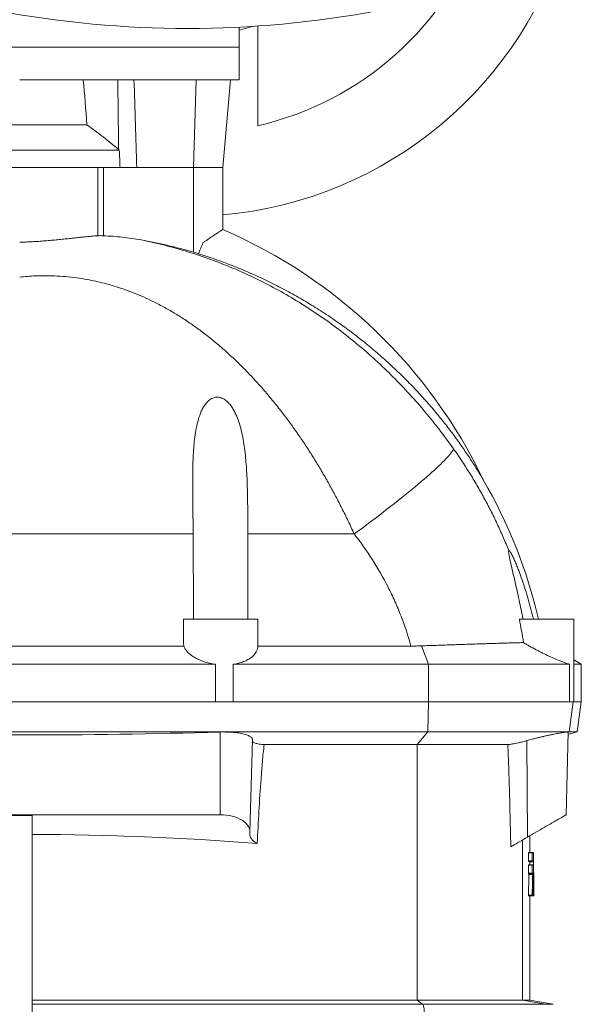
# Model space of a CAD drawing. Header units: millimetres. Extents: x -837 to 609, y -11 to 1826.
# Tile 10 of 11: x 323 to 547, y 1129 to 1521. Entities that reach past the tile are written whole.
import ezdxf

# ---------------------------------------------------------------- set-up
doc = ezdxf.new("R2010")
doc.units = ezdxf.units.MM

msp = doc.modelspace()

# ---------------------------------------------------------------- linework, layer by layer
at = {"color": 7, "linetype": 'Continuous', "lineweight": 15}
for p, q in [((410.47, 1510.48), (410.47, 1518.49)), ((417.97, 1479.17), (417.97, 1518.93)), ((410.47, 1497.48), (410.47, 1510.48)), ((322.97, 1497.48), (410.47, 1497.48)), ((403.97, 1462.48), (407.03, 1497.48)), ((296.12, 1479.48), (349.81, 1479.48)), ((283.24, 1469.48), (362.7, 1469.48)), ((362.7, 1469.48), (362.42, 1469.74)), ((354.08, 1462.48), (356.42, 1462.48)), ((356.42, 1462.48), (369.63, 1462.48)), ((392.24, 1462.48), (369.63, 1462.48)), ((392.24, 1462.48), (403.97, 1462.48)), ((403.97, 1437.79), (403.97, 1462.48)), ((388.31, 1282.48), (417.97, 1282.48)), ((417.97, 1279.07), (417.97, 1282.48)), ((522.25, 1282.48), (543.97, 1282.48)), ((543.97, 1249.48), (543.97, 1282.48)), ((417.97, 1279.07), (417.97, 1271.74)), ((257.56, 1271.74), (388.38, 1271.74)), ((417.97, 1271.74), (479.03, 1271.74)), ((401.02, 1264.48), (244.92, 1264.48)), ((401.02, 1249.48), (401.02, 1264.48)), ((408.13, 1264.48), (408.13, 1249.48)), ((486.08, 1264.48), (408.13, 1264.48)), ((542.29, 1264.48), (486.08, 1264.48)), ((542.29, 1249.48), (542.29, 1264.48)), ((546.97, 1264.48), (543.97, 1266.21)), ((546.97, 1264.48), (543.97, 1264.48)), ((546.97, 1249.48), (546.97, 1264.48)), ((401.02, 1249.48), (244.92, 1249.48)), ((401.02, 1249.48), (408.13, 1249.48)), ((486.08, 1249.48), (408.13, 1249.48)), ((486.08, 1249.48), (542.29, 1249.48)), ((542.29, 1249.48), (543.97, 1249.48)), ((546.97, 1249.48), (543.97, 1249.48)), ((545.28, 1237.48), (546.97, 1249.48)), ((404.39, 1237.48), (241.55, 1237.48)), ((404.39, 1237.48), (402.97, 1237.46)), ((404.39, 1237.48), (485.71, 1237.48)), ((485.71, 1237.48), (541.56, 1237.48)), ((540.92, 1204.48), (541.78, 1237.42)), ((541.56, 1237.48), (542.1, 1237.48)), ((541.76, 1236.53), (545.28, 1237.48)), ((545.28, 1237.48), (542.1, 1237.48)), ((414.81, 1197.53), (415.78, 1234.43)), ((420.5, 1232.44), (481.56, 1232.44)), ((481.56, 1232.44), (517.6, 1232.44)), ((402.97, 1204.48), (242.97, 1204.48)), ((317.97, 1204.17), (327.97, 1204.17)), ((327.97, 1204.17), (327.97, 1106.92)), ((526.47, 1189.48), (526.47, 1196.13)), ((525.95, 1189.48), (527.45, 1189.48)), ((527.45, 1189.48), (527.92, 1189.48)), ((525.94, 1189.3), (525.94, 1186.06)), ((525.94, 1189.3), (527.43, 1189.3)), ((525.94, 1186.06), (527.43, 1186.06)), ((525.95, 1185.88), (527.45, 1185.88)), ((526.38, 1185.77), (526.38, 1184.55)), ((526.38, 1185.77), (527.88, 1185.77)), ((527.43, 1189.3), (527.43, 1186.06)), ((527.45, 1185.88), (527.87, 1185.88)), ((525.94, 1184.37), (525.94, 1181.13)), ((525.94, 1184.37), (527.43, 1184.37)), ((525.95, 1184.55), (527.45, 1184.55)), ((527.43, 1184.37), (527.43, 1181.13)), ((527.45, 1184.55), (527.85, 1184.55)), ((525.94, 1181.13), (527.43, 1181.13)), ((525.95, 1180.95), (527.45, 1180.95)), ((526.08, 1180.7), (527.57, 1180.7)), ((527.45, 1180.95), (527.57, 1180.95)), ((527.71, 1178.3), (527.81, 1178.3)), ((527.72, 1178.05), (527.8, 1178.05)), ((527.97, 1172.2), (527.97, 1177.9)), ((527.64, 1174.61), (527.86, 1174.61)), ((527.65, 1174.72), (527.85, 1174.72)), ((525.88, 1172.45), (527.37, 1172.45)), ((525.89, 1172.2), (527.39, 1172.2)), ((526.47, 1130.54), (526.47, 1172.2)), ((527.39, 1172.2), (527.59, 1172.2)), ((527.6, 1172.31), (527.88, 1172.31)), ((527.68, 1172.2), (527.89, 1172.2)), ((527.96, 1172.2), (527.97, 1172.2)), ((327.97, 1130.54), (481.56, 1130.54)), ((523.48, 1130.54), (481.56, 1130.54)), ((526.47, 1130.54), (523.48, 1130.54)), ((535.75, 1128.91), (526.47, 1130.54))]:
    msp.add_line(p, q, dxfattribs=at)
at = {"color": 8, "linetype": 'Continuous', "lineweight": 0}
for p, q in [((410.47, 1510.48), (235.47, 1510.48)), ((393.41, 1497.48), (392.24, 1462.48)), ((291.86, 1462.48), (354.08, 1462.48)), ((354.08, 1435.32), (354.08, 1462.48)), ((356.42, 1435.32), (356.42, 1462.48)), ((392.24, 1428.8), (392.24, 1462.48)), ((253.79, 1316.41), (392.14, 1316.41)), ((413.96, 1316.41), (456.39, 1316.41)), ((486.08, 1264.48), (483.28, 1271.82)), ((486.08, 1264.48), (486.08, 1249.48)), ((485.71, 1237.48), (486.08, 1249.48)), ((542.1, 1237.48), (543.77, 1249.48)), ((402.97, 1204.48), (402.97, 1237.46)), ((481.56, 1232.44), (485.71, 1237.48)), ((541.78, 1237.39), (542.1, 1237.48)), ((525.48, 1195.56), (525.18, 1234.02)), ((481.56, 1130.54), (481.56, 1232.44)), ((523.48, 1130.54), (523.48, 1194.41)), ((483.6, 1128.91), (481.56, 1130.54)), ((532.67, 1128.91), (523.48, 1130.54)), ((327.97, 1128.91), (483.6, 1128.91)), ((532.67, 1128.91), (483.6, 1128.91)), ((535.75, 1128.91), (532.67, 1128.91))]:
    msp.add_line(p, q, dxfattribs=at)
at = {"color": 7, "linetype": 'Continuous', "lineweight": 15, "flags": 128}
for points in [[(396.02, 1432.49), (395.82, 1431.98), (395.61, 1431.47), (395.4, 1430.94), (395.19, 1430.4), (394.97, 1429.85), (394.75, 1429.3), (394.52, 1428.73), (394.29, 1428.16)], [(540.92, 1204.48), (540.92, 1204.47), (540.87, 1204.45), (540.76, 1204.38), (540.59, 1204.29), (540.36, 1204.16), (540.08, 1203.99), (539.74, 1203.79), (539.34, 1203.56), (538.89, 1203.31), (538.39, 1203.02), (537.85, 1202.7), (537.26, 1202.36), (536.62, 1202), (535.95, 1201.61), (535.25, 1201.2), (534.51, 1200.77), (533.74, 1200.33), (532.96, 1199.88), (532.15, 1199.41), (531.32, 1198.94), (530.49, 1198.45), (529.65, 1197.97), (528.8, 1197.48), (527.96, 1196.99), (527.12, 1196.51), (526.3, 1196.03), (525.48, 1195.56)], [(525.48, 1195.56), (524.75, 1195.14), (523.99, 1194.7), (523.23, 1194.26), (522.46, 1193.82), (521.7, 1193.38), (520.95, 1192.95), (520.22, 1192.52), (519.51, 1192.11), (518.83, 1191.72)]]:
    msp.add_lwpolyline(points, dxfattribs=at)
at = {"color": 8, "linetype": 'Continuous', "lineweight": 0, "flags": 128}
for points in [[(496.04, 1350.3), (495.86, 1349.95), (495.63, 1349.56), (495.33, 1349.13), (494.98, 1348.65), (494.57, 1348.14), (494.1, 1347.59), (493.57, 1347.01), (492.99, 1346.38), (492.35, 1345.72), (491.66, 1345.02), (490.91, 1344.29), (490.11, 1343.52), (489.25, 1342.72), (488.35, 1341.89), (487.39, 1341.03), (486.39, 1340.13), (485.34, 1339.21), (484.24, 1338.26), (483.09, 1337.28), (481.9, 1336.27), (480.67, 1335.24), (479.39, 1334.19), (478.08, 1333.11), (476.72, 1332.01), (475.33, 1330.9), (473.91, 1329.76), (472.45, 1328.61), (470.96, 1327.44), (469.44, 1326.25), (467.89, 1325.05), (466.31, 1323.84), (464.71, 1322.62), (463.08, 1321.39), (461.44, 1320.16), (459.77, 1318.91), (458.09, 1317.67), (456.39, 1316.41)], [(483.6, 1120.04), (483.73, 1120.18), (483.84, 1120.38), (483.96, 1120.65), (484.06, 1120.98), (484.15, 1121.37), (484.23, 1121.81), (484.3, 1122.29), (484.35, 1122.8), (484.39, 1123.35), (484.42, 1123.91), (484.42, 1124.48), (484.42, 1125.05), (484.39, 1125.61), (484.35, 1126.15), (484.3, 1126.66), (484.23, 1127.14), (484.15, 1127.58), (484.06, 1127.97), (483.96, 1128.3), (483.84, 1128.57), (483.73, 1128.77), (483.6, 1128.91)]]:
    msp.add_lwpolyline(points, dxfattribs=at)
at = {"color": 7, "linetype": 'Continuous', "lineweight": 15}
for centre, radius, start, end in [((389.97, 1600.48), 157.5, 275.0997, 344.7226), ((389.97, 1600.48), 124.5, 282.997, 340.5288), ((389.97, 1929.24), 411.27, 259.4499, 280.5501), ((389.97, 1600.48), 85.69, 283.8414, 287.5885), ((322.97, 1249.48), 205, 25.5841, 66.7278), ((334.97, 1237.48), 200, 13.0029, 30.1742)]:
    msp.add_arc(centre, radius, start, end, dxfattribs=at)
for centre, major_axis, ratio, start_param, end_param in [((322.97, 1205.3), (0, 411.48), 0.087489, 5.441644, 5.50197), ((402.97, 1197.64), (11.84, 0), 0.577416, 6.198015, 7.853982), ((322.97, 781.26), (719.5, 0), 0.57735, 1.438743, 1.563847), ((422.81, 1196.66), (8.07, 0), 0.577416, 3.056422, 4.0275)]:
    msp.add_ellipse(centre, major_axis=major_axis, ratio=ratio, start_param=start_param, end_param=end_param, dxfattribs=at)
for points, knots in [([(362.09, 1497.48), (362.16, 1492.15), (362.27, 1482.9), (362.38, 1473.66), (362.42, 1469.74)], [0, 0, 0, 0, 0.576227, 1, 1, 1, 1]), ([(362.42, 1469.74), (361.4, 1470.58), (359.34, 1472.26), (356.22, 1474.73), (353.05, 1477.15), (350.89, 1478.7), (349.81, 1479.48)], [0, 0, 0, 0, 0.249843, 0.49968, 0.749845, 1, 1, 1, 1]), ([(403.96, 1437.79), (403.95, 1437.79), (403.94, 1437.78), (403.8, 1437.68), (403.56, 1437.53), (403.24, 1437.32), (402.83, 1437.04), (402.33, 1436.71), (401.75, 1436.33), (401.08, 1435.89), (400.35, 1435.4), (399.56, 1434.87), (398.73, 1434.31), (397.87, 1433.74), (396.97, 1433.13), (396.34, 1432.7), (396.02, 1432.49)], [0, 0, 0, 0, 0.0647917, 0.1416577, 0.2113409, 0.2810267, 0.3525758, 0.4241287, 0.496979, 0.5698346, 0.6443679, 0.7189044, 0.7886313, 0.8583606, 0.9291794, 1, 1, 1, 1]), ([(322.97, 1432.72), (323.81, 1432.74), (325.51, 1432.8), (328.03, 1432.93), (330.57, 1433.08), (333.11, 1433.27), (335.63, 1433.49), (338.09, 1433.72), (340.48, 1433.97), (342.79, 1434.21), (345.06, 1434.46), (347.29, 1434.7), (349.46, 1434.92), (351.75, 1435.14), (353.24, 1435.25), (354.08, 1435.32)], [0, 0, 0, 0, 0.074095, 0.14825, 0.222346, 0.29865, 0.375017, 0.451323, 0.525398, 0.599529, 0.673604, 0.749782, 0.82602, 0.902195, 1, 1, 1, 1]), ([(354.08, 1435.32), (354.43, 1435.33), (355.14, 1435.37), (355.99, 1435.34), (356.42, 1435.32)], [0, 0, 0, 0, 0.491744, 1, 1, 1, 1]), ([(356.42, 1435.32), (357.67, 1435.25), (360.17, 1435.11), (363.91, 1434.75), (367.65, 1434.28), (370.13, 1433.86), (371.37, 1433.65)], [0, 0, 0, 0, 0.249552, 0.499102, 0.749552, 1, 1, 1, 1]), ([(371.37, 1433.65), (373.12, 1433.32), (376.62, 1432.67), (381.85, 1431.52), (387.06, 1430.25), (390.51, 1429.29), (392.24, 1428.8)], [0, 0, 0, 0, 0.249713, 0.499425, 0.749713, 1, 1, 1, 1]), ([(392.24, 1428.8), (392.59, 1428.7), (393.29, 1428.5), (393.97, 1428.3), (394.31, 1428.2)], [0, 0, 0, 0, 0.499134, 1, 1, 1, 1]), ([(507.87, 1338), (507.86, 1338.02), (507.84, 1338.05), (507.74, 1338.21), (507.61, 1338.44), (507.4, 1338.79), (507.06, 1339.36), (506.62, 1340.09), (505.9, 1341.28), (504.87, 1342.94), (503.53, 1345.04), (502.08, 1347.27), (500.57, 1349.5), (498.51, 1352.48), (495.83, 1356.19), (492.31, 1360.78), (488.48, 1365.47), (484.34, 1370.25), (480.03, 1374.91), (475.58, 1379.43), (470.94, 1383.85), (466.12, 1388.17), (461.11, 1392.36), (455.96, 1396.4), (450.68, 1400.27), (445.15, 1404.05), (439.37, 1407.73), (433.33, 1411.28), (427.18, 1414.62), (420.86, 1417.77), (414.4, 1420.71), (407.79, 1423.44), (401.09, 1425.95), (396.56, 1427.42), (394.29, 1428.16)], [0, 0, 0, 0, 0.0037315, 0.0062269, 0.0087917, 0.0133348, 0.0179838, 0.0256599, 0.0333468, 0.0490505, 0.0673451, 0.0856585, 0.1039876, 0.1223036, 0.1594249, 0.1965491, 0.2387571, 0.2810008, 0.3232599, 0.3655098, 0.4077229, 0.4511262, 0.494565, 0.5380159, 0.5814554, 0.6248592, 0.6712693, 0.7177078, 0.7641463, 0.8105565, 0.8579023, 0.9052781, 0.952654, 1, 1, 1, 1]), ([(392.14, 1316.41), (392.13, 1318.92), (392.11, 1321.41), (392.05, 1326.39), (392.02, 1328.87), (391.97, 1333.82), (391.96, 1336.29), (391.98, 1341.22), (392.02, 1343.66), (392.22, 1348.51), (392.37, 1350.91), (392.75, 1354.48), (392.9, 1355.66), (393.27, 1358.01), (393.5, 1359.18), (394.04, 1361.48), (394.37, 1362.61), (394.96, 1364.26), (395.17, 1364.81), (395.53, 1365.61), (395.66, 1365.87), (395.92, 1366.4), (396.06, 1366.66), (396.51, 1367.42), (396.83, 1367.9), (397.55, 1368.82), (397.95, 1369.25), (398.64, 1369.84), (398.88, 1370.02), (399.39, 1370.34), (399.67, 1370.48), (400.23, 1370.72), (400.53, 1370.81), (400.98, 1370.91), (401.14, 1370.93), (401.45, 1370.96), (401.61, 1370.97), (402.08, 1370.97), (402.4, 1370.94), (402.86, 1370.84), (403.02, 1370.8), (403.32, 1370.7), (403.47, 1370.65), (403.91, 1370.47), (404.19, 1370.33), (404.73, 1370), (404.99, 1369.82), (405.73, 1369.24), (406.17, 1368.81), (406.98, 1367.87), (407.34, 1367.38), (408.01, 1366.37), (408.32, 1365.84), (408.89, 1364.77), (409.15, 1364.22), (409.87, 1362.55), (410.28, 1361.42), (410.99, 1359.13), (411.29, 1357.97), (411.82, 1355.63), (412.05, 1354.45), (412.45, 1352.07), (412.62, 1350.87), (412.92, 1348.46), (413.04, 1347.24), (413.37, 1343.59), (413.52, 1341.15), (413.74, 1336.25), (413.8, 1333.79), (413.89, 1328.85), (413.92, 1326.38), (413.95, 1321.41), (413.95, 1318.92), (413.96, 1316.41)], [0, 0, 0, 0, 0.0625, 0.0625, 0.125, 0.125, 0.1875, 0.1875, 0.25, 0.25, 0.3125, 0.3125, 0.34375, 0.34375, 0.375, 0.375, 0.40625, 0.40625, 0.421875, 0.421875, 0.429687, 0.429687, 0.4375, 0.4375, 0.453125, 0.453125, 0.46875, 0.46875, 0.476562, 0.476562, 0.484375, 0.484375, 0.492187, 0.492187, 0.496094, 0.496094, 0.5, 0.5, 0.507812, 0.507812, 0.511719, 0.511719, 0.515625, 0.515625, 0.523437, 0.523437, 0.53125, 0.53125, 0.546875, 0.546875, 0.5625, 0.5625, 0.578125, 0.578125, 0.59375, 0.59375, 0.625, 0.625, 0.65625, 0.65625, 0.6875, 0.6875, 0.71875, 0.71875, 0.75, 0.75, 0.8125, 0.8125, 0.875, 0.875, 0.9375, 0.9375, 1, 1, 1, 1]), ([(523.73, 1282.48), (523.23, 1285.03), (522.7, 1287.57), (521.88, 1291.36), (521.61, 1292.61), (521.04, 1295.11), (520.76, 1296.35), (520.19, 1298.81), (519.91, 1300.03), (519.35, 1302.42), (519.08, 1303.59), (518.7, 1305.3), (518.58, 1305.85), (518.35, 1306.92), (518.25, 1307.44), (518.12, 1308.15), (518.08, 1308.37), (518.02, 1308.79), (518, 1308.99), (517.97, 1309.34), (517.96, 1309.49), (517.98, 1309.66), (517.98, 1309.71), (518.01, 1309.78), (518.02, 1309.81), (518.04, 1309.83)], [0, 0, 0, 0, 0.25, 0.25, 0.375, 0.375, 0.5, 0.5, 0.625, 0.625, 0.75, 0.75, 0.8125, 0.8125, 0.875, 0.875, 0.90625, 0.90625, 0.9375, 0.9375, 0.96875, 0.96875, 0.984375, 0.984375, 1, 1, 1, 1]), ([(527.85, 1282.48), (527.23, 1285.12), (526.55, 1287.75), (525.42, 1291.67), (525.03, 1292.98), (524.22, 1295.56), (523.8, 1296.84), (522.92, 1299.37), (522.47, 1300.62), (521.77, 1302.44), (521.53, 1303.05), (521.05, 1304.23), (520.81, 1304.81), (520.32, 1305.95), (520.07, 1306.5), (519.7, 1307.28), (519.58, 1307.53), (519.34, 1308.02), (519.22, 1308.25), (518.98, 1308.69), (518.87, 1308.89), (518.65, 1309.25), (518.55, 1309.41), (518.36, 1309.66), (518.28, 1309.75), (518.13, 1309.85), (518.08, 1309.86), (518.04, 1309.83)], [0, 0, 0, 0, 0.25, 0.25, 0.375, 0.375, 0.5, 0.5, 0.625, 0.625, 0.6875, 0.6875, 0.75, 0.75, 0.8125, 0.8125, 0.84375, 0.84375, 0.875, 0.875, 0.90625, 0.90625, 0.9375, 0.9375, 0.96875, 0.96875, 1, 1, 1, 1]), ([(523.9, 1273.12), (523.33, 1273.1), (522.27, 1273.07), (520.47, 1273.02), (518.58, 1272.97), (516.53, 1272.91), (514.33, 1272.84), (511.98, 1272.77), (509.49, 1272.69), (506.85, 1272.61), (504.07, 1272.53), (501.17, 1272.43), (498.16, 1272.33), (495.06, 1272.23), (492.02, 1272.13), (489.05, 1272.02), (486.19, 1271.92), (484.25, 1271.85), (483.28, 1271.82)], [0, 0, 0, 0, 0.0723852, 0.1354448, 0.198698, 0.2620515, 0.3254069, 0.3886645, 0.4517272, 0.5154637, 0.579393, 0.6434229, 0.7074556, 0.7713914, 0.8351321, 0.8900778, 0.9450538, 1, 1, 1, 1]), ([(542.29, 1264.48), (541.85, 1264.61), (541.33, 1264.77), (540.44, 1265.08), (540.13, 1265.2), (539.48, 1265.44), (539.13, 1265.57), (538.07, 1265.99), (537.32, 1266.3), (536.13, 1266.81), (535.73, 1266.98), (534.9, 1267.35), (534.49, 1267.54), (533.23, 1268.12), (532.37, 1268.52), (531.07, 1269.17), (530.64, 1269.39), (529.77, 1269.83), (529.34, 1270.05), (528.05, 1270.73), (527.2, 1271.2), (525.94, 1271.91), (525.52, 1272.16), (524.7, 1272.64), (524.29, 1272.88), (523.9, 1273.12)], [0, 0, 0, 0, 0.125, 0.125, 0.1875, 0.1875, 0.25, 0.25, 0.375, 0.375, 0.4375, 0.4375, 0.5, 0.5, 0.625, 0.625, 0.6875, 0.6875, 0.75, 0.75, 0.875, 0.875, 0.9375, 0.9375, 1, 1, 1, 1]), ([(388.38, 1271.74), (388.54, 1271.33), (388.75, 1270.93), (389.28, 1270.13), (389.59, 1269.74), (390.31, 1268.99), (390.71, 1268.62), (391.39, 1268.09), (391.63, 1267.91), (392.13, 1267.57), (392.4, 1267.4), (393.22, 1266.91), (393.8, 1266.6), (395.05, 1266.04), (395.72, 1265.77), (396.78, 1265.42), (397.15, 1265.3), (397.89, 1265.1), (398.27, 1265), (399.41, 1264.73), (400.2, 1264.59), (401.02, 1264.48)], [0, 0, 0, 0, 0.125, 0.125, 0.25, 0.25, 0.375, 0.375, 0.4375, 0.4375, 0.5, 0.5, 0.625, 0.625, 0.75, 0.75, 0.8125, 0.8125, 0.875, 0.875, 1, 1, 1, 1]), ([(408.13, 1264.48), (408.9, 1264.59), (409.63, 1264.73), (411.01, 1265.08), (411.67, 1265.29), (412.91, 1265.77), (413.47, 1266.03), (414.51, 1266.6), (414.98, 1266.91), (416.25, 1267.89), (416.87, 1268.61), (417.41, 1269.56), (417.5, 1269.75), (417.67, 1270.14), (417.73, 1270.34), (417.9, 1270.93), (417.96, 1271.33), (417.97, 1271.74)], [0, 0, 0, 0, 0.125, 0.125, 0.25, 0.25, 0.375, 0.375, 0.5, 0.5, 0.75, 0.75, 0.8125, 0.8125, 0.875, 0.875, 1, 1, 1, 1]), ([(479.03, 1271.74), (479.74, 1271.74), (481.17, 1271.75), (482.57, 1271.79), (483.28, 1271.82)], [0, 0, 0, 0, 0.49964, 1, 1, 1, 1]), ([(242.97, 1237.46), (269.63, 1236.68), (296.29, 1236.28), (349.64, 1236.28), (376.31, 1236.68), (402.97, 1237.46)], [0, 0, 0, 0, 0.5, 0.5, 1, 1, 1, 1]), ([(415.76, 1234.43), (415.76, 1234.48), (415.78, 1234.66), (415.65, 1234.97), (415.35, 1235.35), (414.87, 1235.7), (414.23, 1236.04), (413.44, 1236.35), (412.51, 1236.63), (411.45, 1236.87), (410.29, 1237.08), (409.05, 1237.24), (407.74, 1237.36), (406.5, 1237.43), (405.38, 1237.47), (404.72, 1237.47), (404.39, 1237.48)], [0, 0, 0, 0, 0.03115, 0.111224, 0.191043, 0.271047, 0.35131, 0.431301, 0.509789, 0.588538, 0.667012, 0.742883, 0.819006, 0.894869, 0.947435, 1, 1, 1, 1]), ([(541.56, 1237.48), (541.47, 1237.47), (541.3, 1237.47), (540.88, 1237.43), (540.33, 1237.36), (539.6, 1237.25), (538.76, 1237.11), (537.79, 1236.94), (536.73, 1236.74), (535.56, 1236.51), (534.32, 1236.25), (533, 1235.96), (531.63, 1235.66), (530.23, 1235.32), (528.8, 1234.97), (527.47, 1234.64), (526.26, 1234.32), (525.54, 1234.12), (525.18, 1234.02)], [0, 0, 0, 0, 0.054847, 0.109693, 0.173614, 0.237737, 0.301662, 0.36603, 0.4306, 0.494975, 0.56053, 0.626287, 0.69185, 0.759053, 0.826463, 0.893672, 0.946836, 1, 1, 1, 1]), ([(541.76, 1237.42), (541.77, 1237.43), (541.79, 1237.47), (541.66, 1237.47), (541.56, 1237.48)], [0, 0, 0, 0, 0.249414, 1, 1, 1, 1]), ([(420.5, 1232.44), (420.13, 1232.46), (419.41, 1232.51), (418.43, 1232.65), (417.57, 1232.83), (416.85, 1233.05), (416.29, 1233.3), (415.91, 1233.58), (415.81, 1233.77), (415.76, 1233.86)], [0, 0, 0, 0, 0.143338, 0.286691, 0.430112, 0.573554, 0.720159, 0.866784, 1, 1, 1, 1]), ([(525.18, 1234.02), (524.84, 1233.92), (524.15, 1233.73), (523.03, 1233.45), (521.85, 1233.17), (520.65, 1232.91), (519.53, 1232.7), (518.48, 1232.53), (517.9, 1232.47), (517.6, 1232.44)], [0, 0, 0, 0, 0.129306, 0.258607, 0.407225, 0.555816, 0.701195, 0.846543, 1, 1, 1, 1]), ([(420.5, 1232.44), (420.36, 1231.3), (420.08, 1229.04), (419.66, 1224.49), (419.05, 1216.79), (418.37, 1205.93), (417.93, 1197.34), (417.7, 1193.05)], [0, 0, 0, 0, 0.086679, 0.173366, 0.346915, 0.673434, 1, 1, 1, 1]), ([(518.83, 1191.72), (518.73, 1196.44), (518.59, 1203.38), (518.35, 1212.52), (518.18, 1218.43), (518.01, 1223.6), (517.85, 1228.02), (517.69, 1230.97), (517.6, 1232.44)], [0, 0, 0, 0, 0.3472097, 0.51035, 0.6734892, 0.7823367, 0.8911822, 1, 1, 1, 1]), ([(525.95, 1189.48), (525.95, 1189.48), (525.95, 1189.47), (525.94, 1189.45), (525.94, 1189.44), (525.94, 1189.39), (525.94, 1189.34), (525.94, 1189.3)], [0, 0, 0, 0, 0.25, 0.25, 0.5, 0.5, 1, 1, 1, 1]), ([(527.45, 1189.48), (527.44, 1189.48), (527.44, 1189.47), (527.44, 1189.45), (527.44, 1189.43), (527.44, 1189.4), (527.44, 1189.37), (527.43, 1189.33), (527.43, 1189.31), (527.43, 1189.3)], [0, 0, 0, 0, 0.170804, 0.333857, 0.500564, 0.624126, 0.750465, 0.873276, 1, 1, 1, 1]), ([(527.93, 1189.37), (527.93, 1189.38), (527.93, 1189.4), (527.93, 1189.42), (527.92, 1189.45), (527.92, 1189.47), (527.92, 1189.47), (527.92, 1189.48)], [0, 0, 0, 0, 0.170066, 0.334554, 0.499668, 0.747712, 1, 1, 1, 1]), ([(525.94, 1186.06), (525.94, 1186.03), (525.94, 1186.01), (525.94, 1185.97), (525.94, 1185.95), (525.94, 1185.9), (525.95, 1185.88), (525.95, 1185.88)], [0, 0, 0, 0, 0.25, 0.25, 0.5, 0.5, 1, 1, 1, 1]), ([(527.43, 1186.06), (527.43, 1186.04), (527.43, 1186.01), (527.44, 1185.96), (527.44, 1185.93), (527.44, 1185.91), (527.44, 1185.89), (527.44, 1185.88), (527.44, 1185.88), (527.45, 1185.88)], [0, 0, 0, 0, 0.169956, 0.332415, 0.498905, 0.62259, 0.749293, 0.872632, 1, 1, 1, 1]), ([(527.87, 1185.88), (527.87, 1185.88), (527.87, 1185.87), (527.87, 1185.86), (527.87, 1185.84), (527.87, 1185.81), (527.88, 1185.78), (527.88, 1185.77)], [0, 0, 0, 0, 0.170736, 0.335662, 0.500931, 0.748641, 1, 1, 1, 1]), ([(525.95, 1184.55), (525.95, 1184.55), (525.95, 1184.54), (525.94, 1184.53), (525.94, 1184.51), (525.94, 1184.46), (525.94, 1184.42), (525.94, 1184.37)], [0, 0, 0, 0, 0.25, 0.25, 0.5, 0.5, 1, 1, 1, 1]), ([(527.45, 1184.55), (527.44, 1184.55), (527.44, 1184.54), (527.44, 1184.53), (527.44, 1184.5), (527.44, 1184.47), (527.44, 1184.44), (527.43, 1184.4), (527.43, 1184.38), (527.43, 1184.37)], [0, 0, 0, 0, 0.170804, 0.333857, 0.500564, 0.624126, 0.750465, 0.873276, 1, 1, 1, 1]), ([(527.85, 1184.44), (527.85, 1184.45), (527.85, 1184.47), (527.85, 1184.5), (527.85, 1184.52), (527.85, 1184.54), (527.85, 1184.55), (527.85, 1184.55)], [0, 0, 0, 0, 0.170066, 0.334554, 0.499668, 0.747712, 1, 1, 1, 1]), ([(525.94, 1181.13), (525.94, 1181.1), (525.94, 1181.08), (525.94, 1181.04), (525.94, 1181.02), (525.94, 1180.97), (525.95, 1180.95), (525.95, 1180.95)], [0, 0, 0, 0, 0.25, 0.25, 0.5, 0.5, 1, 1, 1, 1]), ([(526.07, 1180.95), (526.07, 1180.95), (526.07, 1180.94), (526.07, 1180.91), (526.07, 1180.89), (526.08, 1180.82), (526.08, 1180.75), (526.08, 1180.7)], [0, 0, 0, 0, 0.25, 0.25, 0.5, 0.5, 1, 1, 1, 1]), ([(527.43, 1181.13), (527.43, 1181.11), (527.43, 1181.08), (527.44, 1181.04), (527.44, 1181), (527.44, 1180.98), (527.44, 1180.96), (527.44, 1180.95), (527.44, 1180.95), (527.45, 1180.95)], [0, 0, 0, 0, 0.169956, 0.332415, 0.498905, 0.62259, 0.749293, 0.872632, 1, 1, 1, 1]), ([(527.57, 1180.95), (527.57, 1180.95), (527.57, 1180.94), (527.57, 1180.92), (527.57, 1180.87), (527.57, 1180.8), (527.57, 1180.74), (527.57, 1180.71), (527.57, 1180.7)], [0, 0, 0, 0, 0.1274279, 0.2515187, 0.5007851, 0.7494901, 0.8727157, 1, 1, 1, 1]), ([(527.72, 1178.05), (527.72, 1178.05), (527.71, 1178.08), (527.71, 1178.15), (527.71, 1178.18), (527.71, 1178.24), (527.71, 1178.27), (527.71, 1178.3)], [0, 0, 0, 0, 0.5, 0.5, 0.75, 0.75, 1, 1, 1, 1]), ([(527.76, 1181.08), (527.76, 1181.11), (527.76, 1181.14), (527.76, 1181.18), (527.76, 1181.19), (527.76, 1181.19), (527.77, 1181.18), (527.77, 1181.14), (527.77, 1181.11), (527.77, 1181.08)], [0, 0, 0, 0, 0.25, 0.25, 0.5, 0.5, 0.75, 0.75, 1, 1, 1, 1]), ([(527.81, 1178.3), (527.81, 1178.24), (527.81, 1178.18), (527.81, 1178.1), (527.81, 1178.08), (527.81, 1178.05), (527.81, 1178.05), (527.8, 1178.05)], [0, 0, 0, 0, 0.5, 0.5, 0.75, 0.75, 1, 1, 1, 1]), ([(527.97, 1177.93), (527.97, 1177.92), (527.97, 1177.91), (527.97, 1177.9), (527.97, 1177.91), (527.97, 1177.93), (527.97, 1177.97), (527.97, 1178), (527.97, 1178.01)], [0, 0, 0, 0, 0.165704, 0.333727, 0.49945, 0.66731, 0.831052, 1, 1, 1, 1]), ([(527.64, 1174.61), (527.64, 1174.62), (527.64, 1174.64), (527.64, 1174.66), (527.65, 1174.69), (527.65, 1174.71), (527.65, 1174.71), (527.65, 1174.72)], [0, 0, 0, 0, 0.1700662, 0.3345544, 0.4996681, 0.7477116, 1, 1, 1, 1]), ([(527.85, 1174.72), (527.85, 1174.72), (527.85, 1174.71), (527.85, 1174.7), (527.85, 1174.68), (527.86, 1174.65), (527.86, 1174.62), (527.86, 1174.61)], [0, 0, 0, 0, 0.1707364, 0.3356615, 0.5009306, 0.7486409, 1, 1, 1, 1]), ([(525.88, 1172.45), (525.88, 1172.42), (525.88, 1172.39), (525.88, 1172.33), (525.88, 1172.3), (525.88, 1172.23), (525.88, 1172.2), (525.89, 1172.2)], [0, 0, 0, 0, 0.25, 0.25, 0.5, 0.5, 1, 1, 1, 1]), ([(527.37, 1172.45), (527.37, 1172.43), (527.37, 1172.4), (527.37, 1172.34), (527.38, 1172.27), (527.38, 1172.22), (527.38, 1172.2), (527.38, 1172.2), (527.39, 1172.2)], [0, 0, 0, 0, 0.126827, 0.25036, 0.499066, 0.748332, 0.872113, 1, 1, 1, 1]), ([(527.59, 1172.2), (527.59, 1172.2), (527.59, 1172.2), (527.59, 1172.21), (527.59, 1172.23), (527.59, 1172.26), (527.6, 1172.29), (527.6, 1172.31)], [0, 0, 0, 0, 0.1707364, 0.3356615, 0.5009306, 0.7486409, 1, 1, 1, 1]), ([(527.88, 1172.31), (527.88, 1172.3), (527.88, 1172.28), (527.88, 1172.25), (527.88, 1172.22), (527.88, 1172.2), (527.88, 1172.2), (527.89, 1172.2)], [0, 0, 0, 0, 0.1700662, 0.3345544, 0.4996681, 0.7477116, 1, 1, 1, 1]), ([(527.95, 1172.2), (527.95, 1172.2), (527.95, 1172.2), (527.95, 1172.22), (527.95, 1172.27), (527.95, 1172.34), (527.95, 1172.4), (527.95, 1172.43), (527.95, 1172.45)], [0, 0, 0, 0, 0.1274279, 0.2515187, 0.5007851, 0.7494901, 0.8727157, 1, 1, 1, 1]), ([(527.96, 1172.31), (527.96, 1172.3), (527.96, 1172.28), (527.96, 1172.25), (527.96, 1172.22), (527.96, 1172.2), (527.96, 1172.2), (527.96, 1172.2)], [0, 0, 0, 0, 0.170066, 0.334554, 0.499668, 0.747712, 1, 1, 1, 1])]:
    msp.add_open_spline(points, degree=3, knots=knots, dxfattribs=at)
for points in [[(368.55, 1497.48), (368.99, 1485.82), (369.34, 1474.15), (369.63, 1462.48)], [(363.01, 1462.48), (362.91, 1464.81), (362.8, 1467.14), (362.7, 1469.48)], [(392.34, 1282.48), (392.26, 1293.79), (392.19, 1305.1), (392.14, 1316.41)], [(413.96, 1316.41), (413.97, 1305.1), (413.97, 1293.79), (413.96, 1282.48)], [(388.38, 1271.74), (388.35, 1275.32), (388.33, 1278.9), (388.31, 1282.48)], [(523.9, 1273.12), (523.4, 1276.25), (522.85, 1279.37), (522.25, 1282.48)], [(526.37, 1185.88), (526.37, 1185.88), (526.38, 1185.83), (526.38, 1185.77)], [(527.88, 1185.77), (527.92, 1181.28), (527.95, 1176.79), (527.96, 1172.31)], [(527.97, 1178.01), (527.97, 1181.8), (527.95, 1185.58), (527.93, 1189.37)], [(527.95, 1172.45), (527.93, 1176.44), (527.9, 1180.44), (527.85, 1184.44)], [(526.08, 1180.7), (526.02, 1177.95), (525.95, 1175.2), (525.88, 1172.45)], [(527.57, 1180.7), (527.51, 1177.95), (527.45, 1175.2), (527.37, 1172.45)], [(527.71, 1178.3), (527.73, 1179.22), (527.74, 1180.15), (527.76, 1181.08)], [(527.77, 1181.08), (527.78, 1180.15), (527.8, 1179.22), (527.81, 1178.3)], [(527.6, 1172.31), (527.61, 1173.07), (527.63, 1173.84), (527.64, 1174.61)], [(527.86, 1174.61), (527.87, 1173.84), (527.87, 1173.07), (527.88, 1172.31)]]:
    msp.add_open_spline(points, degree=3, dxfattribs=at)
at = {"color": 8, "linetype": 'Continuous', "lineweight": 0}
for points, knots in [([(371.37, 1433.65), (374.54, 1433.02), (377.68, 1432.3), (383.91, 1430.73), (387, 1429.86), (396.2, 1427.03), (402.18, 1424.85), (413.86, 1419.94), (419.56, 1417.2), (427.92, 1412.66), (430.67, 1411.08), (436.11, 1407.77), (438.8, 1406.04), (446.78, 1400.64), (451.89, 1396.81), (461.72, 1388.7), (466.45, 1384.42), (475.54, 1375.42), (479.9, 1370.7), (485.13, 1364.52), (486.16, 1363.27), (488.21, 1360.74), (489.22, 1359.46), (492.22, 1355.58), (494.16, 1352.96), (496.04, 1350.3)], [0, 0, 0, 0, 0.0625, 0.0625, 0.125, 0.125, 0.25, 0.25, 0.375, 0.375, 0.4375, 0.4375, 0.5, 0.5, 0.625, 0.625, 0.75, 0.75, 0.875, 0.875, 0.90625, 0.90625, 0.9375, 0.9375, 1, 1, 1, 1]), ([(456.39, 1316.41), (455.6, 1318.14), (454, 1321.59), (451.52, 1326.62), (449, 1331.5), (446.42, 1336.24), (443.74, 1340.92), (440.98, 1345.52), (438.12, 1350.05), (435.17, 1354.51), (432.12, 1358.87), (428.9, 1363.25), (425.51, 1367.63), (421.93, 1371.98), (418.24, 1376.22), (414.32, 1380.45), (410.16, 1384.65), (405.72, 1388.81), (401.15, 1392.77), (396.7, 1396.31), (392.42, 1399.45), (388.31, 1402.24), (384.09, 1404.86), (379.75, 1407.3), (375.5, 1409.47), (371.34, 1411.37), (367.29, 1413.02), (363.47, 1414.38), (359.91, 1415.5), (356.62, 1416.41), (353.3, 1417.2), (349.63, 1417.94), (345.62, 1418.57), (341.27, 1419.05), (336.89, 1419.33), (332.9, 1419.4), (329.31, 1419.32), (326.13, 1419.15), (324.02, 1418.95), (322.97, 1418.85)], [0, 0, 0, 0, 0.031037, 0.062073, 0.091417, 0.120776, 0.150136, 0.179481, 0.20882, 0.238176, 0.267531, 0.296871, 0.328339, 0.359826, 0.391313, 0.422781, 0.457289, 0.491824, 0.526356, 0.560861, 0.589254, 0.617681, 0.646112, 0.674525, 0.702906, 0.727559, 0.752222, 0.77687, 0.795766, 0.814679, 0.833588, 0.85248, 0.876321, 0.900205, 0.924088, 0.947926, 0.965281, 0.982644, 1, 1, 1, 1]), ([(496.04, 1350.3), (497.13, 1348.73), (499.31, 1345.59), (502.4, 1340.77), (505.36, 1335.86), (508.19, 1330.85), (510.88, 1325.73), (513.43, 1320.5), (515.84, 1315.21), (517.31, 1311.62), (518.04, 1309.83)], [0, 0, 0, 0, 0.124102, 0.248257, 0.372411, 0.496512, 0.622356, 0.748256, 0.874157, 1, 1, 1, 1]), ([(479.03, 1271.74), (477.92, 1275.78), (476.6, 1279.77), (474.68, 1284.69), (474.29, 1285.67), (473.47, 1287.62), (473.05, 1288.59), (471.76, 1291.47), (470.85, 1293.37), (468, 1298.97), (465.92, 1302.6), (461.41, 1309.66), (458.99, 1313.09), (456.39, 1316.41)], [0, 0, 0, 0, 0.25, 0.25, 0.3125, 0.3125, 0.375, 0.375, 0.5, 0.5, 0.75, 0.75, 1, 1, 1, 1])]:
    msp.add_open_spline(points, degree=3, knots=knots, dxfattribs=at)

doc.saveas('drawing.dxf')
